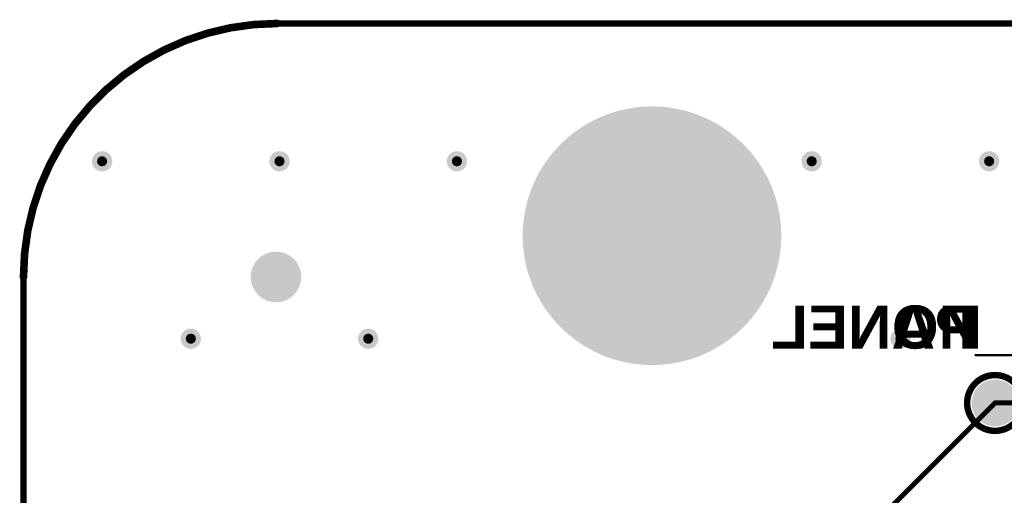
# Model space of a CAD drawing. Header units: inches. Extents: x -60 to 68, y -60 to 60.
# Tile 41 of 78: x -60 to -21, y 41 to 60. Entities that reach past the tile are written whole.
import ezdxf

# ---------------------------------------------------------------- set-up
doc = ezdxf.new("R2010")
doc.units = ezdxf.units.IN
for name, color, linetype in [('Bottom Copper', 5, 'Continuous'), ('Bottom Mask', 6, 'Continuous'), ('Bottom Overlay', 54, 'Continuous'), ('Keep-Out Layer', 6, 'Continuous'), ('Multi-Layer', 9, 'Continuous'), ('Pad Holes', 156, 'Continuous'), ('PENTA', 56, 'Continuous'), ('Top Copper', 1, 'Continuous'), ('Top Mask', 216, 'Continuous'), ('Top Overlay', 2, 'Continuous'), ('Via Holes', 16, 'Continuous')]:
    doc.layers.add(name, color=color, linetype=linetype)
doc.styles.add('Arial_Bold', font='txt', dxfattribs={"height": 0.2})

# ---------------------------------------------------------------- blocks, each defined once
blk = doc.blocks.new('FIDUCIAL_75')
at = {"layer": 'Top Copper'}
h = blk.add_hatch(color=1, dxfattribs=at)
edge = h.paths.add_edge_path()
edge.add_arc((0, 0), 0.5, 0, 360)
at = {"layer": 'Top Mask'}
h = blk.add_hatch(color=216, dxfattribs=at)
edge = h.paths.add_edge_path()
edge.add_arc((0, 0), 1, 0, 360)
blk = doc.blocks.new('TEST_POINT_TH_83')
at = {"layer": 'Bottom Copper'}
h = blk.add_hatch(color=5, dxfattribs=at)
edge = h.paths.add_edge_path()
edge.add_arc((0, 0), 0.825, 0, 360)
at = {"layer": 'Bottom Mask'}
h = blk.add_hatch(color=6, dxfattribs=at)
edge = h.paths.add_edge_path()
edge.add_arc((0, 0), 0.927, 0, 360)
at = {"layer": 'Multi-Layer'}
h = blk.add_hatch(color=9, dxfattribs=at)
edge = h.paths.add_edge_path()
edge.add_arc((0, 0), 0.825, 0, 360)
at = {"layer": 'Pad Holes'}
h = blk.add_hatch(color=7, dxfattribs=at)
edge = h.paths.add_edge_path()
edge.add_arc((0, 0), 0.5, 0, 360)
at = {"layer": 'Top Copper'}
h = blk.add_hatch(color=1, dxfattribs=at)
edge = h.paths.add_edge_path()
edge.add_arc((0, 0), 0.825, 0, 360)
at = {"layer": 'Top Mask'}
h = blk.add_hatch(color=216, dxfattribs=at)
edge = h.paths.add_edge_path()
edge.add_arc((0, 0), 0.927, 0, 360)
at = {"layer": 'Bottom Overlay'}
for points in [[(1.1, 0, 0.254, 0.254, 1), (-1.1, 0, 0.254, 0.254, 1)], [(-1.164, 0, 0.127, 0.127, 1), (-1.037, 0, 0.127, 0.127, 1)], [(1.037, 0, 0.127, 0.127, 1), (1.164, 0, 0.127, 0.127, 1)]]:
    blk.add_lwpolyline(points, format="xyseb", close=True, dxfattribs=at)
at = {"layer": 'Top Overlay'}
for points in [[(1.1, 0, 0.254, 0.254, 1), (-1.1, 0, 0.254, 0.254, 1)], [(-1.164, 0, 0.127, 0.127, 1), (-1.037, 0, 0.127, 0.127, 1)], [(1.037, 0, 0.127, 0.127, 1), (1.164, 0, 0.127, 0.127, 1)]]:
    blk.add_lwpolyline(points, format="xyseb", close=True, dxfattribs=at)
at = {"layer": 'Bottom Overlay', "style": 'Arial_Bold', "text_generation_flag": 2}
blk.add_text('ON_PANEL', height=1.7, rotation=360, dxfattribs=at).set_placement((4.097, 2.145))

msp = doc.modelspace()

# ---------------------------------------------------------------- hatches: boundary and pattern name
at = {"layer": 'Bottom Copper'}
h = msp.add_hatch(color=5, dxfattribs=at)
edge = h.paths.add_edge_path()
edge.add_arc((-35.201, 51.627), 5, 0, 360)
h = msp.add_hatch(color=5, dxfattribs=at)
edge = h.paths.add_edge_path()
edge.add_arc((-56.898, 54.564), 0.4, 0, 360)
h = msp.add_hatch(color=5, dxfattribs=at)
edge = h.paths.add_edge_path()
edge.add_arc((-49.898, 54.564), 0.4, 0, 360)
h = msp.add_hatch(color=5, dxfattribs=at)
edge = h.paths.add_edge_path()
edge.add_arc((-42.898, 54.564), 0.4, 0, 360)
h = msp.add_hatch(color=5, dxfattribs=at)
edge = h.paths.add_edge_path()
edge.add_arc((-28.898, 54.564), 0.4, 0, 360)
h = msp.add_hatch(color=5, dxfattribs=at)
edge = h.paths.add_edge_path()
edge.add_arc((-21.898, 54.564), 0.4, 0, 360)
h = msp.add_hatch(color=5, dxfattribs=at)
edge = h.paths.add_edge_path()
edge.add_arc((-53.398, 47.564), 0.4, 0, 360)
h = msp.add_hatch(color=5, dxfattribs=at)
edge = h.paths.add_edge_path()
edge.add_arc((-46.398, 47.564), 0.4, 0, 360)
h = msp.add_hatch(color=5, dxfattribs=at)
edge = h.paths.add_edge_path()
edge.add_arc((-25.398, 47.564), 0.4, 0, 360)
at = {"layer": 'Bottom Mask'}
h = msp.add_hatch(color=6, dxfattribs=at)
edge = h.paths.add_edge_path()
edge.add_arc((-35.201, 51.627), 5.102, 0, 360)
at = {"layer": 'Multi-Layer'}
h = msp.add_hatch(color=9, dxfattribs=at)
edge = h.paths.add_edge_path()
edge.add_arc((-35.201, 51.627), 5, 0, 360)
at = {"layer": 'Pad Holes'}
h = msp.add_hatch(color=7, dxfattribs=at)
edge = h.paths.add_edge_path()
edge.add_arc((-35.201, 51.627), 2.25, 0, 360)
at = {"layer": 'Top Copper'}
h = msp.add_hatch(color=1, dxfattribs=at)
edge = h.paths.add_edge_path()
edge.add_arc((-35.201, 51.627), 5, 0, 360)
h = msp.add_hatch(color=1, dxfattribs=at)
edge = h.paths.add_edge_path()
edge.add_arc((-56.898, 54.564), 0.4, 0, 360)
h = msp.add_hatch(color=1, dxfattribs=at)
edge = h.paths.add_edge_path()
edge.add_arc((-49.898, 54.564), 0.4, 0, 360)
h = msp.add_hatch(color=1, dxfattribs=at)
edge = h.paths.add_edge_path()
edge.add_arc((-42.898, 54.564), 0.4, 0, 360)
h = msp.add_hatch(color=1, dxfattribs=at)
edge = h.paths.add_edge_path()
edge.add_arc((-28.898, 54.564), 0.4, 0, 360)
h = msp.add_hatch(color=1, dxfattribs=at)
edge = h.paths.add_edge_path()
edge.add_arc((-21.898, 54.564), 0.4, 0, 360)
h = msp.add_hatch(color=1, dxfattribs=at)
edge = h.paths.add_edge_path()
edge.add_arc((-53.398, 47.564), 0.4, 0, 360)
h = msp.add_hatch(color=1, dxfattribs=at)
edge = h.paths.add_edge_path()
edge.add_arc((-46.398, 47.564), 0.4, 0, 360)
h = msp.add_hatch(color=1, dxfattribs=at)
edge = h.paths.add_edge_path()
edge.add_arc((-25.398, 47.564), 0.4, 0, 360)
at = {"layer": 'Top Mask'}
h = msp.add_hatch(color=216, dxfattribs=at)
edge = h.paths.add_edge_path()
edge.add_arc((-35.201, 51.627), 5.102, 0, 360)
at = {"layer": 'Via Holes'}
h = msp.add_hatch(color=7, dxfattribs=at)
edge = h.paths.add_edge_path()
edge.add_arc((-56.898, 54.564), 0.2, 0, 360)
h = msp.add_hatch(color=7, dxfattribs=at)
edge = h.paths.add_edge_path()
edge.add_arc((-49.898, 54.564), 0.2, 0, 360)
h = msp.add_hatch(color=7, dxfattribs=at)
edge = h.paths.add_edge_path()
edge.add_arc((-42.898, 54.564), 0.2, 0, 360)
h = msp.add_hatch(color=7, dxfattribs=at)
edge = h.paths.add_edge_path()
edge.add_arc((-28.898, 54.564), 0.2, 0, 360)
h = msp.add_hatch(color=7, dxfattribs=at)
edge = h.paths.add_edge_path()
edge.add_arc((-21.898, 54.564), 0.2, 0, 360)
h = msp.add_hatch(color=7, dxfattribs=at)
edge = h.paths.add_edge_path()
edge.add_arc((-53.398, 47.564), 0.2, 0, 360)
h = msp.add_hatch(color=7, dxfattribs=at)
edge = h.paths.add_edge_path()
edge.add_arc((-46.398, 47.564), 0.2, 0, 360)
h = msp.add_hatch(color=7, dxfattribs=at)
edge = h.paths.add_edge_path()
edge.add_arc((-25.398, 47.564), 0.2, 0, 360)

# ---------------------------------------------------------------- linework, layer by layer
at = {"layer": 'Bottom Copper'}
for points in [[(-29.561, 37.134, 0.2, 0.2, 0), (-21.666, 45.029, 0.2, 0.2, 0)], [(-21.666, 45.029, 0.2, 0.2, 0), (-15.865, 45.029, 0.2, 0.2, 0)]]:
    msp.add_lwpolyline(points, format="xyseb", dxfattribs=at)
msp.add_lwpolyline([(-21.716, 45.029, 0.1, 0.1, 1), (-21.616, 45.029, 0.1, 0.1, 1)], format="xyseb", close=True, dxfattribs=at)
msp.add_lwpolyline([(-21.716, 45.029, 0.1, 0.1, 1), (-21.616, 45.029, 0.1, 0.1, 1)], format="xyseb", close=True, dxfattribs=at)
at = {"layer": 'Keep-Out Layer'}
for points in [[(-60, 50, 0.3, 0.3, -0.414214), (-50, 60, 0.3, 0.3, 0)], [(-50, 60, 0.254, 0.254, 0), (50, 60, 0.254, 0.254, 0)], [(-60, 50, 0.254, 0.254, 0), (-60, -50, 0.254, 0.254, 0)]]:
    msp.add_lwpolyline(points, format="xyseb", dxfattribs=at)
for points in [[(-50.075, 60, 0.15, 0.15, 1), (-49.925, 60, 0.15, 0.15, 1)], [(-50.063, 60, 0.127, 0.127, 1), (-49.936, 60, 0.127, 0.127, 1)], [(-60.075, 50, 0.15, 0.15, 1), (-59.925, 50, 0.15, 0.15, 1)], [(-60.064, 50, 0.127, 0.127, 1), (-59.937, 50, 0.127, 0.127, 1)]]:
    msp.add_lwpolyline(points, format="xyseb", close=True, dxfattribs=at)
at = {"layer": 'PENTA'}
for points in [[(-50, 60, 0.2, 0.2, 0), (50, 60, 0.2, 0.2, 0)], [(-60, -50, 0.2, 0.2, 0), (-60, 50, 0.2, 0.2, 0)]]:
    msp.add_lwpolyline(points, format="xyseb", dxfattribs=at)
for points in [[(-50.05, 60, 0.1, 0.1, 1), (-49.95, 60, 0.1, 0.1, 1)], [(-60.05, 50, 0.1, 0.1, 1), (-59.95, 50, 0.1, 0.1, 1)]]:
    msp.add_lwpolyline(points, format="xyseb", close=True, dxfattribs=at)

# ---------------------------------------------------------------- block references
at = {"rotation": 180}
msp.add_blockref('FIDUCIAL_75', (-50.038, 50), dxfattribs=at)
msp.add_blockref('TEST_POINT_TH_83', (-21.666, 45.029))

# ---------------------------------------------------------------- texts
at = {"layer": 'Top Overlay', "style": 'Arial_Bold'}
msp.add_text('ON_PANEL', height=1.7, rotation=360, dxfattribs=at).set_placement((-25.735, 47.174))

doc.saveas('drawing.dxf')
